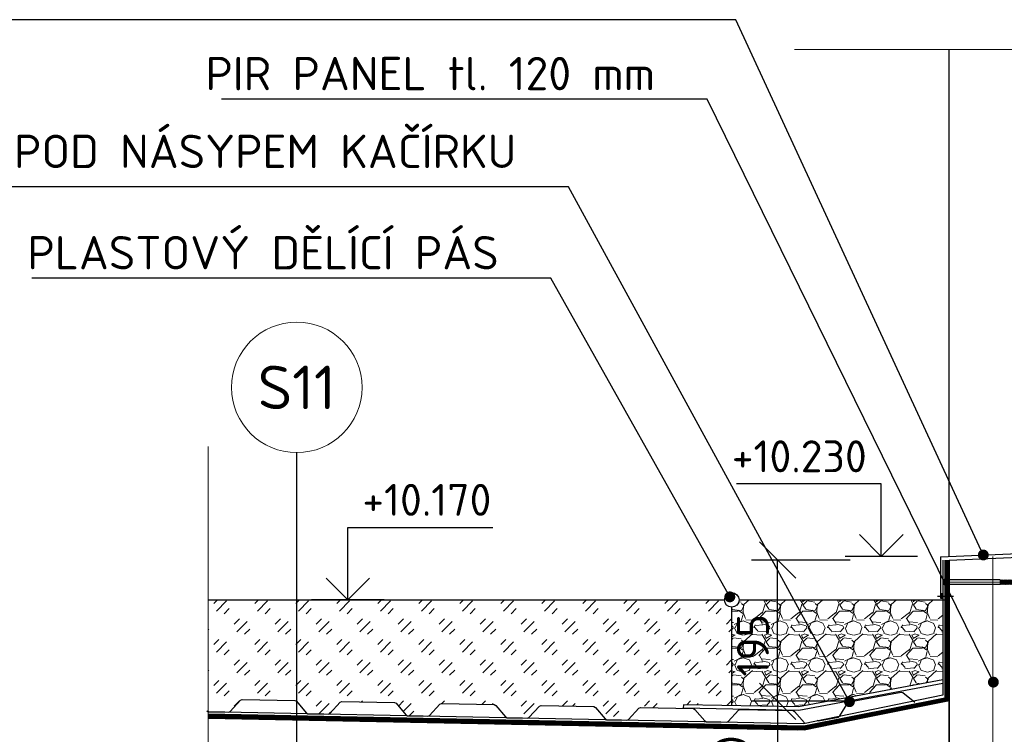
# Model space of a CAD drawing. Header units: millimetres. Extents: x -118752 to 407724, y -73278 to 155058.
# Tile 174 of 256: x 62096 to 63454, y 146767 to 147753. Entities that reach past the tile are written whole.
import ezdxf
from ezdxf.enums import TextEntityAlignment as Align

# ---------------------------------------------------------------- set-up
doc = ezdxf.new("R2010")
doc.units = ezdxf.units.MM
doc.header["$LTSCALE"] = 10
doc.linetypes.add('DASHDOT', pattern=[25.4, 12.7, -6.35, 0, -6.35])
doc.linetypes.add('IZOLACE_VODOTESNA_0.25', pattern=[15, 7.5, -7.5])
for name, color, linetype, lineweight in [('CAVNITRNI_POHLED', 7, 'Continuous', 25), ('CKBUBLINY', 1, 'Continuous', 18), ('CKBUBLINY_POPIS', 3, 'Continuous', 25), ('CKIZOLACE', 1, 'Continuous', 18), ('CKKOTY', 3, 'Continuous', 25), ('CKKOTY_VYS', 3, 'Continuous', 25), ('CKRASTR', 7, 'DASHDOT', 15), ('CKSTENY_PODROVINOU', 7, 'Continuous', 25), ('CKTEXTY_MALE', 3, 'Continuous', 18), ('KING_DET_axis', 4, 'DASHDOT', 13), ('KING_DET_fastening', 7, 'Continuous', 25), ('pohledy', 7, 'Continuous', 25), ('srafy', 7, 'Continuous', 18)]:
    doc.layers.add(name, color=color, linetype=linetype, lineweight=lineweight)
doc.styles.get("Standard").update_dxf_attribs({"font": 'isocpeur.ttf'})
doc.linetypes.add('IZOLACE_POLYSTYREN_EXPANDOVANY', pattern='A,1,[224,CADKON.SHX,S=0.01,R=0,X=-0.5,Y=-1.74],-2', length=3)
doc.linetypes.add('PRERUSENI', pattern='A,60,[100,CADKON.SHX,S=2.5,R=0,X=0,Y=0],-10', length=70)
doc.dimstyles.new('CADKON', dxfattribs={"dimscale": 50, "dimtxt": 2.2, "dimasz": 2.5, "dimexe": 1.8, "dimexo": 5, "dimgap": 0.6, "dimtad": 1, "dimrnd": 1, "dimtxsty": 'Standard', "dimblk1": 'OBLIQUE', "dimblk2": 'OBLIQUE', "dimsah": 1, "dimcen": 2.5, "dimadec": 1, "dimazin": 2, "dimtfac": 1, "dimtdec": 4, "dimtix": 1, "dimtmove": 2, "dimatfit": 3, "dimldrblk": 'OPEN30', "dimfxl": 5, "dimfxlon": 1, "dimtolj": 1, "dimarcsym": 0})
doc.dimstyles.new('CADKON$7', dxfattribs={"dimscale": 100, "dimtxt": 2.5, "dimasz": 2.5, "dimexe": 1.8, "dimexo": 5, "dimgap": 0.6, "dimtad": 1, "dimrnd": 1, "dimtxsty": 'Standard', "dimblk1": 'OBLIQUE', "dimblk2": 'OBLIQUE', "dimsah": 1, "dimcen": 2.5, "dimadec": 1, "dimazin": 2, "dimtfac": 1, "dimtdec": 4, "dimtix": 1, "dimtmove": 0, "dimatfit": 3, "dimldrblk": 'DOTSMALL', "dimfxl": 5, "dimfxlon": 1, "dimtfill": 1, "dimtolj": 1, "dimarcsym": 0})

# ---------------------------------------------------------------- blocks, each defined once
blk = doc.blocks.new('P02p_JZ-22-D100')
at = {"layer": 'KING_DET_fastening'}
blk.add_hatch(color=9, dxfattribs=at).paths.add_polyline_path([(10.49999999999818, 1), (-10.50000000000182, 1), (-10.50000000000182, 0), (10.49999999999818, 0)])
at = {"layer": 'KING_DET_axis', "linetype": 'DASHDOT'}
blk.add_line((5.456968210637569e-12, -125), (0, 0), dxfattribs=at)
at = {"layer": 'KING_DET_fastening'}
for p, q in [((-4.287481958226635, 2.361193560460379), (-11.00005788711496, 1.999994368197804)), ((-10.99999999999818, 0.999999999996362), (-11.00005788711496, 1.999994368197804)), ((-10.99999999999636, 1.000000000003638), (11, 1)), ((5.042475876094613, 2.861693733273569), (-4.957524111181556, 2.861194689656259)), ((-4.957499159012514, 2.361194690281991), (-4.957524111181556, 2.861194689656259)), ((5.042500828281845, 2.361693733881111), (-4.957499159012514, 2.361194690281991)), ((-4.287527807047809, 3.153228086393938), (-4.287664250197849, 5.510271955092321)), ((4.37248362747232, 2.361694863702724), (-4.287481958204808, 2.361193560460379)), ((3.584986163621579, 6.297997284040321), (-3.500440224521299, 6.29758712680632)), ((-3.150000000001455, -70.5161995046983), (-3.150000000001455, 0)), ((-1.925719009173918, 3.153336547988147), (-1.925855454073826, 5.510408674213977)), ((2.01062899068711, 3.153452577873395), (2.010492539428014, 5.51063653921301)), ((2.010624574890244, 3.229735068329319), (2.010492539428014, 5.51063653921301)), ((3.149999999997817, -70.74201325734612), (3.149999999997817, 0)), ((4.372437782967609, 3.153653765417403), (4.372301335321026, 5.510773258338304)), ((4.372483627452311, 2.361694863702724), (10.99994211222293, 2.000005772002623)), ((5.042500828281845, 2.361693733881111), (5.042475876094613, 2.861693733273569)), ((11, 0.999999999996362), (10.99994211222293, 2.000005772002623)), ((-3.150000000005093, -70.5161995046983), (-2.312032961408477, -71.00000000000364)), ((-3.150000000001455, -71.55542998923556), (-5.456968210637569e-12, -71.00000000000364)), ((-3.150000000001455, -71.5554299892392), (-2.249999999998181, -71.03581474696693)), ((-3.150000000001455, -71.55542998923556), (-2.249999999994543, -72.07504523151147)), ((-3.150000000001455, -73.38319789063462), (3.149999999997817, -72.2723379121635)), ((-3.150000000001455, -73.38319789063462), (-2.250000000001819, -72.86358264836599)), ((-3.150000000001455, -73.38319789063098), (-2.249999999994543, -73.90281313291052)), ((-3.150000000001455, -75.18319789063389), (3.149999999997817, -74.0723379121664)), ((-3.150000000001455, -75.18319789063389), (-2.250000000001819, -74.66358264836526)), ((-3.150000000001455, -75.18319789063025), (-2.249999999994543, -75.7028131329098)), ((-3.150000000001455, -76.98319789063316), (3.149999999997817, -75.87233791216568)), ((-3.150000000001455, -76.98319789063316), (-2.250000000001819, -76.46358264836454)), ((-3.150000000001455, -76.98319789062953), (-2.249999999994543, -77.50281313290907)), ((-3.150000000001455, -78.78319789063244), (3.149999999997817, -77.67233791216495)), ((-3.150000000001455, -78.78319789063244), (-2.250000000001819, -78.26358264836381)), ((-3.150000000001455, -78.78319789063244), (-2.249999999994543, -79.30281313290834)), ((-3.150000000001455, -80.58319789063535), (3.149999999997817, -79.47233791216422)), ((-3.150000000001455, -80.58319789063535), (-2.250000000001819, -80.06358264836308)), ((-3.150000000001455, -80.58319789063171), (-2.249999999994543, -81.10281313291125)), ((-3.150000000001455, -82.38319789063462), (3.149999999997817, -81.2723379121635)), ((-2.312032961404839, -71), (2.104917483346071, -71.00000000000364)), ((-2.250000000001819, -72.07504523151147), (3.149999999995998, -70.74201325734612)), ((-2.250000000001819, -71.0358147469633), (-2.250000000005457, -71.00000000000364)), ((-2.250000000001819, -72.86358264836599), (2.249999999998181, -71.75272266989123)), ((-2.250000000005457, -72.86358264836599), (-2.250000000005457, -72.07504523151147)), ((-2.250000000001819, -73.90281313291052), (2.249999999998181, -72.7919531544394)), ((-2.250000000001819, -74.66358264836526), (2.249999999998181, -73.5527226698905)), ((-2.250000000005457, -74.66358264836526), (-2.250000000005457, -73.87504523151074)), ((-2.250000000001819, -75.7028131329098), (2.249999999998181, -74.59195315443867)), ((-2.250000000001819, -76.46358264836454), (2.249999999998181, -75.35272266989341)), ((-2.250000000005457, -76.46358264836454), (-2.250000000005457, -75.67504523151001)), ((-2.250000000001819, -77.50281313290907), (2.249999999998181, -76.39195315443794)), ((-2.250000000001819, -78.26358264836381), (2.249999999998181, -77.15272266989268)), ((-2.250000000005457, -78.26358264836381), (-2.250000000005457, -77.47504523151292)), ((-2.250000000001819, -79.30281313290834), (2.249999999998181, -78.19195315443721)), ((-2.250000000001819, -80.06358264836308), (2.249999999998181, -78.95272266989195)), ((-2.250000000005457, -80.06358264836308), (-2.250000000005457, -79.2750452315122)), ((-2.250000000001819, -81.10281313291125), (2.249999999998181, -79.99195315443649)), ((-2.250000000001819, -81.86358264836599), (2.249999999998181, -80.75272266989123)), ((-2.250000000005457, -81.86358264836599), (-2.250000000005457, -81.07504523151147)), ((2.249999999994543, -71.75272266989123), (2.249999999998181, -70.9641852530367)), ((2.250000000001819, -71.75272266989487), (3.149999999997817, -72.2723379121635)), ((2.250000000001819, -72.79195315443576), (3.149999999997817, -72.2723379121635)), ((2.249999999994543, -73.5527226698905), (2.249999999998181, -72.79195315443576)), ((2.250000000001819, -73.55272266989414), (3.149999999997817, -74.0723379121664)), ((2.250000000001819, -74.59195315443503), (3.149999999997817, -74.0723379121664)), ((2.249999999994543, -75.35272266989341), (2.250000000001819, -74.59195315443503)), ((2.250000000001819, -75.35272266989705), (3.149999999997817, -75.87233791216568)), ((2.250000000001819, -76.3919531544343), (3.149999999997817, -75.87233791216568)), ((2.249999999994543, -77.15272266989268), (2.249999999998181, -76.3919531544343)), ((2.250000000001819, -77.15272266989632), (3.149999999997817, -77.67233791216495)), ((2.250000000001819, -78.19195315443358), (3.149999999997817, -77.67233791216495)), ((2.249999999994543, -78.95272266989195), (2.250000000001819, -78.19195315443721)), ((2.250000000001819, -78.95272266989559), (3.149999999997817, -79.47233791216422)), ((2.250000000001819, -79.99195315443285), (3.149999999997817, -79.47233791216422)), ((2.249999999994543, -80.75272266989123), (2.249999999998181, -79.9641852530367)), ((2.250000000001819, -80.75272266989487), (3.149999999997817, -81.2723379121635)), ((2.250000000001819, -81.79195315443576), (3.149999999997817, -81.2723379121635)), ((-3.150000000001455, -82.38319789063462), (-2.250000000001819, -81.86358264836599)), ((-3.150000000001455, -82.38319789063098), (-2.249999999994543, -82.90281313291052)), ((-3.150000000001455, -84.18319789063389), (3.149999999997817, -83.0723379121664)), ((-3.150000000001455, -84.18319789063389), (-2.250000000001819, -83.66358264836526)), ((-3.150000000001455, -84.18319789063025), (-2.249999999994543, -84.7028131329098)), ((-3.150000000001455, -85.98319789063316), (3.149999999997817, -84.87233791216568)), ((-3.150000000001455, -85.98319789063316), (-2.250000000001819, -85.46358264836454)), ((-3.150000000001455, -85.98319789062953), (-2.249999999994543, -86.50281313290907)), ((-3.150000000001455, -87.78319789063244), (3.149999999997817, -86.67233791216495)), ((-3.150000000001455, -87.78319789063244), (-2.250000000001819, -87.26358264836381)), ((-3.150000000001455, -87.78319789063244), (-2.249999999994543, -88.30281313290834)), ((-3.150000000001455, -89.58319789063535), (3.149999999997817, -88.47233791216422)), ((-3.150000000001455, -89.58319789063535), (-2.250000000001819, -89.06358264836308)), ((-3.150000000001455, -89.58319789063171), (-2.249999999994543, -90.10281313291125)), ((-3.150000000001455, -91.38319789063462), (3.149999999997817, -90.2723379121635)), ((-3.150000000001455, -91.38319789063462), (-2.250000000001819, -90.86358264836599)), ((-3.150000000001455, -91.38319789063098), (-2.249999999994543, -91.90281313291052)), ((-3.150000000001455, -93.18319789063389), (3.149999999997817, -92.0723379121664)), ((-3.150000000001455, -93.18319789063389), (-2.250000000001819, -92.66358264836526)), ((-3.150000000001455, -93.18319789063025), (-2.249999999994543, -93.7028131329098)), ((-3.150000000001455, -94.98319789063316), (3.149999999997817, -93.87233791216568)), ((-3.150000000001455, -94.98319789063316), (-2.250000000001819, -94.46358264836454)), ((-3.150000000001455, -94.98319789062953), (-2.249999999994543, -95.50281313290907)), ((-2.250000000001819, -82.90281313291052), (2.249999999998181, -81.7919531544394)), ((-2.250000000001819, -83.66358264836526), (2.249999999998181, -82.5527226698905)), ((-2.250000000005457, -83.66358264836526), (-2.250000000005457, -82.87504523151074)), ((-2.250000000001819, -84.7028131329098), (2.249999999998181, -83.59195315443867)), ((-2.250000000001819, -85.46358264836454), (2.249999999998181, -84.35272266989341)), ((-2.250000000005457, -85.46358264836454), (-2.250000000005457, -84.67504523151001)), ((-2.250000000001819, -86.50281313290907), (2.249999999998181, -85.39195315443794)), ((-2.250000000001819, -87.26358264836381), (2.249999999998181, -86.15272266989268)), ((-2.250000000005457, -87.26358264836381), (-2.250000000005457, -86.47504523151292)), ((-2.250000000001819, -88.30281313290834), (2.249999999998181, -87.19195315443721)), ((-2.250000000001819, -89.06358264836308), (2.249999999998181, -87.95272266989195)), ((-2.250000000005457, -89.06358264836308), (-2.250000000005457, -88.2750452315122)), ((-2.250000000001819, -90.10281313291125), (2.249999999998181, -88.99195315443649)), ((-2.250000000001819, -90.86358264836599), (2.249999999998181, -89.75272266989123)), ((-2.250000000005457, -90.86358264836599), (-2.250000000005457, -90.07504523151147)), ((-2.250000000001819, -91.90281313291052), (2.249999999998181, -90.7919531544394)), ((-2.250000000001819, -92.66358264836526), (2.249999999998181, -91.5527226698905)), ((-2.250000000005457, -92.66358264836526), (-2.250000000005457, -91.87504523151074)), ((-2.250000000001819, -93.7028131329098), (2.249999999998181, -92.59195315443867)), ((-2.250000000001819, -94.46358264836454), (2.249999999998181, -93.35272266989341)), ((-2.250000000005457, -94.46358264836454), (-2.250000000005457, -93.67504523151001)), ((-2.250000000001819, -95.50281313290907), (2.249999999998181, -94.39195315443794)), ((2.249999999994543, -82.5527226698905), (2.249999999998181, -81.76418525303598)), ((2.250000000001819, -82.55272266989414), (3.149999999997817, -83.0723379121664)), ((2.250000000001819, -83.59195315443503), (3.149999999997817, -83.0723379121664)), ((2.249999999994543, -84.35272266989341), (2.249999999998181, -83.59195315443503)), ((2.250000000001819, -84.35272266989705), (3.149999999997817, -84.87233791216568)), ((2.250000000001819, -85.3919531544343), (3.149999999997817, -84.87233791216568)), ((2.249999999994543, -86.15272266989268), (2.250000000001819, -85.3919531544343)), ((2.250000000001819, -86.15272266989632), (3.149999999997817, -86.67233791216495)), ((2.250000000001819, -87.19195315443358), (3.149999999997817, -86.67233791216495)), ((2.249999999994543, -87.95272266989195), (2.249999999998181, -87.19195315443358)), ((2.250000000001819, -87.95272266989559), (3.149999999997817, -88.47233791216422)), ((2.250000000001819, -88.99195315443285), (3.149999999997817, -88.47233791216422)), ((2.249999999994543, -89.75272266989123), (2.250000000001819, -88.99195315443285)), ((2.250000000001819, -89.75272266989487), (3.149999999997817, -90.2723379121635)), ((2.250000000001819, -90.79195315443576), (3.149999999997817, -90.2723379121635)), ((2.249999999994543, -91.5527226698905), (2.249999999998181, -90.79195315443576)), ((2.250000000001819, -91.55272266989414), (3.149999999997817, -92.0723379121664)), ((2.250000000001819, -92.59195315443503), (3.149999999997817, -92.0723379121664)), ((2.249999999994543, -93.35272266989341), (2.250000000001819, -92.59195315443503)), ((2.250000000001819, -93.35272266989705), (3.149999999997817, -93.87233791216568)), ((2.250000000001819, -94.3919531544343), (3.149999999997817, -93.87233791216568)), ((2.249999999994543, -95.15272266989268), (2.249999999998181, -94.3919531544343)), ((-3.150000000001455, -96.78319789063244), (3.149999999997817, -95.67233791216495)), ((-3.150000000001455, -96.78319789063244), (-2.250000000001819, -96.26358264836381)), ((-3.150000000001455, -96.78319789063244), (-2.249999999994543, -97.30281313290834)), ((-3.150000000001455, -98.58319789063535), (3.149999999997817, -97.47233791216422)), ((-3.150000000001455, -98.58319789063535), (-2.250000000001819, -98.06358264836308)), ((-3.150000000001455, -98.58319789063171), (-2.249999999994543, -99.10281313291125)), ((-3.150000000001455, -100.3831978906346), (3.149999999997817, -99.2723379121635)), ((-3.150000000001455, -100.3831978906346), (-2.250000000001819, -99.86358264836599)), ((-3.150000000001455, -100.383197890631), (-2.249999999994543, -100.9028131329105)), ((-3.150000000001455, -102.1831978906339), (3.149999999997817, -101.0723379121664)), ((-3.150000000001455, -102.1831978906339), (-2.250000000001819, -101.6635826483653)), ((-3.150000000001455, -102.1831978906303), (-2.249999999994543, -102.7028131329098)), ((-3.150000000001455, -103.9831978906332), (3.149999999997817, -102.8723379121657)), ((-3.150000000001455, -103.9831978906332), (-2.250000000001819, -103.4635826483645)), ((-3.150000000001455, -103.9831978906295), (-2.249999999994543, -104.5028131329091)), ((-3.150000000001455, -105.7831978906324), (3.149999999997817, -104.6723379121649)), ((-3.150000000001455, -105.7831978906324), (-2.250000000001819, -105.2635826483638)), ((-3.150000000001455, -105.7831978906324), (-2.249999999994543, -106.3028131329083)), ((-3.150000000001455, -107.5831978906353), (3.149999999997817, -106.4723379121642)), ((-3.150000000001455, -107.5831978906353), (-2.250000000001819, -107.0635826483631)), ((-3.150000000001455, -107.5831978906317), (-2.249999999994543, -108.1028131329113)), ((-3.150000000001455, -109.3831978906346), (3.149999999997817, -108.2723379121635)), ((-2.250000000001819, -96.26358264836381), (2.249999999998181, -95.15272266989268)), ((-2.250000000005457, -96.26358264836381), (-2.250000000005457, -95.47504523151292)), ((-2.250000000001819, -97.30281313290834), (2.249999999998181, -96.19195315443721)), ((-2.250000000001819, -98.06358264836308), (2.249999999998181, -96.95272266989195)), ((-2.250000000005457, -98.06358264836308), (-2.250000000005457, -97.2750452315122)), ((-2.250000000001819, -99.10281313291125), (2.249999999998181, -97.99195315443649)), ((-2.250000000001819, -99.86358264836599), (2.249999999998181, -98.75272266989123)), ((-2.250000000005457, -99.86358264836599), (-2.250000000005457, -99.07504523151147)), ((-2.250000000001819, -100.9028131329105), (2.249999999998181, -99.7919531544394)), ((-2.250000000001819, -101.6635826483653), (2.249999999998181, -100.5527226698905)), ((-2.250000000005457, -101.6635826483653), (-2.250000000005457, -100.8750452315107)), ((-2.250000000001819, -102.7028131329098), (2.249999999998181, -101.5919531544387)), ((-2.250000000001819, -103.4635826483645), (2.249999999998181, -102.3527226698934)), ((-2.250000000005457, -103.4635826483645), (-2.250000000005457, -102.67504523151)), ((-2.250000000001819, -104.5028131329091), (2.249999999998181, -103.3919531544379)), ((-2.250000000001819, -105.2635826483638), (2.249999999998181, -104.1527226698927)), ((-2.250000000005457, -105.2635826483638), (-2.250000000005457, -104.4750452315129)), ((-2.250000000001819, -106.3028131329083), (2.249999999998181, -105.1919531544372)), ((-2.250000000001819, -107.0635826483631), (2.249999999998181, -105.952722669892)), ((-2.250000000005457, -107.0635826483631), (-2.250000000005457, -106.2750452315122)), ((-2.250000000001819, -108.1028131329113), (2.249999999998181, -106.9919531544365)), ((-2.250000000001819, -108.863582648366), (2.249999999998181, -107.7527226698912)), ((-2.250000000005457, -108.863582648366), (-2.250000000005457, -108.0750452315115)), ((2.250000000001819, -95.15272266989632), (3.149999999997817, -95.67233791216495)), ((2.250000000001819, -96.19195315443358), (3.149999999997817, -95.67233791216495)), ((2.249999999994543, -96.95272266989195), (2.250000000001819, -96.19195315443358)), ((2.250000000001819, -96.95272266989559), (3.149999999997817, -97.47233791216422)), ((2.250000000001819, -97.99195315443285), (3.149999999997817, -97.47233791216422)), ((2.249999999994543, -98.75272266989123), (2.249999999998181, -97.99195315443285)), ((2.250000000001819, -98.75272266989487), (3.149999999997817, -99.2723379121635)), ((2.250000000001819, -99.79195315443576), (3.149999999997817, -99.2723379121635)), ((2.249999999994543, -100.5527226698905), (2.250000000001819, -99.79195315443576)), ((2.250000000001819, -100.5527226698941), (3.149999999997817, -101.0723379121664)), ((2.250000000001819, -101.591953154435), (3.149999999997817, -101.0723379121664)), ((2.249999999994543, -102.3527226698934), (2.249999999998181, -101.591953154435)), ((2.250000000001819, -102.352722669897), (3.149999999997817, -102.8723379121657)), ((2.250000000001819, -103.3919531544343), (3.149999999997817, -102.8723379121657)), ((2.249999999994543, -104.1527226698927), (2.250000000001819, -103.3919531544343)), ((2.250000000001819, -104.1527226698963), (3.149999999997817, -104.6723379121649)), ((2.250000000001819, -105.1919531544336), (3.149999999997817, -104.6723379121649)), ((2.249999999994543, -105.952722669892), (2.249999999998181, -105.1919531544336)), ((2.250000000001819, -105.9527226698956), (3.149999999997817, -106.4723379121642)), ((2.250000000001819, -106.9919531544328), (3.149999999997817, -106.4723379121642)), ((2.249999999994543, -107.7527226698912), (2.250000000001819, -106.9919531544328)), ((2.250000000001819, -107.7527226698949), (3.149999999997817, -108.2723379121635)), ((2.250000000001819, -108.7919531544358), (3.149999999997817, -108.2723379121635)), ((-3.150000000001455, -109.3831978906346), (-2.250000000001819, -108.863582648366)), ((-3.150000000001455, -109.383197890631), (-2.249999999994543, -109.9028131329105)), ((-3.150000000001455, -111.1831978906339), (3.149999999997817, -110.0723379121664)), ((-3.150000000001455, -111.1831978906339), (-2.250000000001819, -110.6635826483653)), ((-3.150000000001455, -111.1831978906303), (-2.249999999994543, -111.7028131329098)), ((-3.150000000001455, -112.9831978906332), (3.149999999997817, -111.8723379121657)), ((-3.150000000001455, -112.9831978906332), (-2.250000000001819, -112.4635826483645)), ((-3.150000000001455, -112.9831978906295), (-2.249999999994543, -113.5028131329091)), ((-3.150000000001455, -114.7831978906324), (3.149999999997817, -113.6723379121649)), ((-3.150000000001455, -114.7831978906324), (-2.250000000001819, -114.2635826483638)), ((-3.150000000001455, -114.7831978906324), (-2.249999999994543, -115.3028131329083)), ((-3.150000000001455, -116.5831978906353), (3.149999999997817, -115.4723379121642)), ((-3.150000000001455, -116.5831978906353), (-2.250000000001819, -116.0635826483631)), ((-3.150000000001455, -116.5831978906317), (-2.249999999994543, -117.1028131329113)), ((-3.150000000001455, -118.3831978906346), (3.149999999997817, -117.2723379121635)), ((-3.150000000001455, -118.3831978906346), (-2.250000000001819, -117.863582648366)), ((-3.150000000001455, -118.383197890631), (-2.249999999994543, -118.9028131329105)), ((-3.150000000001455, -120.1831978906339), (3.149999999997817, -119.0723379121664)), ((-3.150000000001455, -120.1831978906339), (-2.250000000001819, -119.6635826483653)), ((-3.150000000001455, -120.1831978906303), (-2.249999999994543, -120.7028131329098)), ((-3.150000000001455, -121.9831978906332), (3.149999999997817, -120.8723379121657)), ((-3.150000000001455, -121.9831978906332), (-2.250000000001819, -121.4635826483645)), ((-3.150000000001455, -121.9831978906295), (-2.249999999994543, -122.5028131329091)), ((-2.250000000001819, -109.9028131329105), (2.249999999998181, -108.7919531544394)), ((-2.250000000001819, -110.6635826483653), (2.249999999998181, -109.5527226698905)), ((-2.250000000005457, -110.6635826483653), (-2.250000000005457, -109.8750452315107)), ((-2.250000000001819, -111.7028131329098), (2.249999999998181, -110.5919531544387)), ((-2.250000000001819, -112.4635826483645), (2.249999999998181, -111.3527226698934)), ((-2.250000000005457, -112.4635826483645), (-2.250000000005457, -111.67504523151)), ((-2.250000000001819, -113.5028131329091), (2.249999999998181, -112.3919531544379)), ((-2.250000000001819, -114.2635826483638), (2.249999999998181, -113.1527226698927)), ((-2.250000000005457, -114.2635826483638), (-2.250000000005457, -113.4750452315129)), ((-2.250000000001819, -115.3028131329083), (2.249999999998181, -114.1919531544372)), ((-2.250000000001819, -116.0635826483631), (2.249999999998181, -114.952722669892)), ((-2.250000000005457, -116.0635826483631), (-2.250000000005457, -115.2750452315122)), ((-2.250000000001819, -117.1028131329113), (2.249999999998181, -115.9919531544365)), ((-2.250000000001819, -117.863582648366), (2.249999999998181, -116.7527226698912)), ((-2.250000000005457, -117.863582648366), (-2.250000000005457, -117.0750452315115)), ((-2.250000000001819, -118.9028131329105), (2.249999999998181, -117.7919531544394)), ((-2.250000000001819, -119.6635826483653), (2.249999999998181, -118.5527226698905)), ((-2.250000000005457, -119.6635826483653), (-2.250000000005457, -118.8750452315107)), ((-2.250000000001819, -120.7028131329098), (2.249999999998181, -119.5919531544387)), ((-2.250000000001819, -121.4635826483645), (2.249999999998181, -120.3527226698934)), ((-2.250000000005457, -121.4635826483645), (-2.250000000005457, -120.67504523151)), ((-2.250000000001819, -122.5028131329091), (2.249999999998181, -121.3919531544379)), ((-2.250000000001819, -123.2635826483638), (2.249999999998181, -122.1527226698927)), ((2.249999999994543, -109.5527226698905), (2.249999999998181, -108.7919531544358)), ((2.250000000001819, -109.5527226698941), (3.149999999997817, -110.0723379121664)), ((2.250000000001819, -110.591953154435), (3.149999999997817, -110.0723379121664)), ((2.249999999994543, -111.3527226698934), (2.250000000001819, -110.591953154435)), ((2.250000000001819, -111.352722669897), (3.149999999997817, -111.8723379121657)), ((2.250000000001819, -112.3919531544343), (3.149999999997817, -111.8723379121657)), ((2.249999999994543, -113.1527226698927), (2.249999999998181, -112.3919531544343)), ((2.250000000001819, -113.1527226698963), (3.149999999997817, -113.6723379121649)), ((2.250000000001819, -114.1919531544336), (3.149999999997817, -113.6723379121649)), ((2.249999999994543, -114.952722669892), (2.250000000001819, -114.1919531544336)), ((2.250000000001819, -114.9527226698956), (3.149999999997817, -115.4723379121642)), ((2.250000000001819, -115.9919531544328), (3.149999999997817, -115.4723379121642)), ((2.249999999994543, -116.7527226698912), (2.249999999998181, -115.9919531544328)), ((2.250000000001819, -116.7527226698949), (3.149999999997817, -117.2723379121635)), ((2.250000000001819, -117.7919531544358), (3.149999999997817, -117.2723379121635)), ((2.249999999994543, -118.5527226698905), (2.250000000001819, -117.7919531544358)), ((2.250000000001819, -118.5527226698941), (3.149999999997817, -119.0723379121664)), ((2.250000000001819, -119.591953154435), (3.149999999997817, -119.0723379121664)), ((2.249999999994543, -120.3527226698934), (2.249999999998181, -119.591953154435)), ((2.250000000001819, -120.352722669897), (3.149999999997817, -120.8723379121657)), ((2.250000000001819, -121.3919531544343), (3.149999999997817, -120.8723379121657)), ((2.249999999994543, -122.1527226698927), (2.250000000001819, -121.3919531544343)), ((2.250000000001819, -122.1527226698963), (3.149999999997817, -122.6723379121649)), ((-3.150000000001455, -123.7831978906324), (3.149999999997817, -122.6723379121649)), ((-3.150000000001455, -123.7831978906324), (-2.250000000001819, -123.2635826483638)), ((-3.150000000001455, -123.7831978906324), (-2.249999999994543, -124.3028131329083)), ((-2.250000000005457, -123.2635826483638), (-2.250000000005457, -122.4750452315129)), ((-2.250000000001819, -124.3028131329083), (2.249999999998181, -123.1919531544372)), ((-2.250000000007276, -124.3028131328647), (-2.063189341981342, -125.0000000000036)), ((-2.249999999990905, -124.3028131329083), (2.856374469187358, -124.3028131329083)), ((-2.063189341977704, -125.0000000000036), (2.063189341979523, -125)), ((0.831813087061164, -124.3028131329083), (2.249999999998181, -123.952722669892)), ((2.063189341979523, -124.9999999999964), (2.249999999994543, -124.3028131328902)), ((2.250000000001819, -123.1919531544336), (3.149999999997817, -122.6723379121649)), ((2.249999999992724, -123.9527226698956), (2.249999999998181, -123.1919531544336)), ((2.249999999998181, -123.952722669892), (2.856374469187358, -124.3028131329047))]:
    blk.add_line(p, q, dxfattribs=at)
blk.add_lwpolyline([(10.49999999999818, 1), (-10.50000000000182, 1), (-10.50000000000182, 0), (10.49999999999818, 0)], close=True, dxfattribs=at)
for centre, start, end in [((-3.500394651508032, 5.510317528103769), 90.00331670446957, 180.0033167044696), ((-2.713125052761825, 5.510363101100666), 0.003316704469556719, 90.00331670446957), ((-1.138585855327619, 5.510454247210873), 90.00331670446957, 180.0033167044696), ((1.223222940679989, 5.5105909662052), 0.003316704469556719, 90.00331670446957), ((2.797762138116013, 5.510682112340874), 90.00331670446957, 180.0033167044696), ((3.58503173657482, 5.51072768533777), 0.003316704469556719, 90.00331670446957)]:
    blk.add_arc(centre, 0.7872696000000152, start, end, dxfattribs=at)
at = {"layer": 'KING_DET_fastening', "extrusion": (0, 0, -1)}
for centre, major_axis, ratio, start_param, end_param in [((-5.079527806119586, 3.153188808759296), (0.469542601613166, 0.6378038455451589), 0.9999999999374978, 0.9361447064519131, 1.313740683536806), ((-2.717719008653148, 3.153306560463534), (0.4695426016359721, 0.6378038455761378), 0.9999999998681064, 0.9361447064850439, 1.31374068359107), ((-1.133719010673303, 3.15338560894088), (0.4695426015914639, 0.63780384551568), 0.9999999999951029, 3.700141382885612, 4.077737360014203), ((1.218628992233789, 3.153502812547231), (0.4695426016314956, 0.637803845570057), 0.9999999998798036, 0.9361447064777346, 1.313740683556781), ((2.802628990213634, 3.153581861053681), (0.469542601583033, 0.6378038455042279), 0.9999999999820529, 3.700141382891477, 4.077737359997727), ((5.164437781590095, 3.153699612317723), (0.4695426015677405, 0.6378038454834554), 0.9999999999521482, 3.7001413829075, 4.077737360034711)]:
    blk.add_ellipse(centre, major_axis=major_axis, ratio=ratio, start_param=start_param, end_param=end_param, dxfattribs=at)
blk = doc.blocks.new('*U10245')
at = {"color": 0, "linetype": 'ByBlock', "lineweight": -2}
for points in [[(-2.266604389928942, 1.134685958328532), (0, 0), (27.73339561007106, -1.13686837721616e-13), (29.9999999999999, 1.134685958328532), (43.98339561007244, 16.86531404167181), (46.25000000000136, 18.00000000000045), (118.9833956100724, 18.00000000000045), (121.2500000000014, 16.86531404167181), (135.2333956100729, 1.134685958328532)], [(135.2333956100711, 1.134685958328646), (137.5, 1.13686837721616e-13), (165.2333956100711, 1.13686837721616e-13), (167.4999999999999, 1.13468595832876), (181.4833956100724, 16.86531404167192), (183.7500000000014, 18.00000000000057), (256.4833956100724, 18.00000000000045), (258.7500000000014, 16.86531404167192), (272.7333956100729, 1.134685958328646)], [(272.7333956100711, 1.13468595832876), (275.0000000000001, 1.13686837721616e-13), (302.733395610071, 2.273736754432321e-13), (304.9999999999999, 1.13468595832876), (318.9833956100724, 16.86531404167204), (321.2500000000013, 18.00000000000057), (393.9833956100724, 18.00000000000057), (396.2500000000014, 16.86531404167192), (410.2333956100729, 1.13468595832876)], [(410.2333956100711, 1.134685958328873), (412.5, 3.410605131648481e-13), (440.2333956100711, 2.273736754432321e-13), (442.4999999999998, 1.134685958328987), (456.4833956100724, 16.86531404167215), (458.7500000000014, 18.0000000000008), (531.4833956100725, 18.0000000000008), (533.7500000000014, 16.86531404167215), (547.7333956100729, 1.134685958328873)], [(547.733395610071, 1.134685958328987), (550.0000000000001, 4.547473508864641e-13), (577.733395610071, 4.547473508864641e-13), (579.9999999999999, 1.134685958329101), (593.9833956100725, 16.86531404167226), (596.2500000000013, 18.00000000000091), (668.9833956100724, 18.0000000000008), (671.2500000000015, 16.86531404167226), (685.2333956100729, 1.134685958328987)], [(685.233395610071, 1.134685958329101), (687.5000000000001, 4.547473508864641e-13), (715.233395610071, 5.684341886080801e-13), (717.4999999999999, 1.134685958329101), (731.4833956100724, 16.86531404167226), (733.7500000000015, 18.00000000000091), (806.4833956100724, 18.00000000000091), (808.7500000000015, 16.86531404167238), (822.7333956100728, 1.134685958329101)]]:
    blk.add_lwpolyline(points, dxfattribs=at)
blk = doc.blocks.new('*U10246')
at = {"color": 0, "linetype": 'ByBlock', "lineweight": -2}
blk.add_lwpolyline([(-2.266604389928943, 1.134685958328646), (0, 0), (27.73339561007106, 0), (29.99999999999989, 1.13468595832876), (43.98339561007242, 16.86531404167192), (46.25000000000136, 18.00000000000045), (118.9833956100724, 18.00000000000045), (121.2500000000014, 16.86531404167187), (135.2333956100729, 1.134685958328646)], dxfattribs=at)
blk = doc.blocks.new('_OBLIQUE')
at = {"color": 0, "linetype": 'ByBlock'}
blk.add_line((-0.5, -0.5), (0.5, 0.5), dxfattribs=at)
blk = doc.blocks.new('*D10267')
at = {"layer": 'CKKOTY', "color": 0, "lineweight": -2}
for p, q in [((63241.10367039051, 146812.6384900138), (63105.10367039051, 146812.6384900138)), ((63141.10367039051, 146812.6384900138), (63141.10367039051, 146712.5437615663)), ((63241.10367039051, 146712.5437615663), (63105.10367039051, 146712.5437615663))]:
    blk.add_line(p, q, dxfattribs=at)
at = {"layer": 'Defpoints', "color": 0}
for p in [(63377.92115046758, 146812.6384900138), (63141.10367039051, 146712.5437615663), (63377.92115046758, 146712.5437615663)]:
    blk.add_point(p, dxfattribs=at)
at = {"layer": 'CKKOTY', "color": 0, "lineweight": -2, "xscale": 50, "yscale": 50, "zscale": 50}
for p, rotation in [((63141.10367039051, 146812.6384900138), 90), ((63141.10367039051, 146712.5437615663), 270)]:
    blk.add_blockref('_OBLIQUE', p, dxfattribs=dict(at, rotation=rotation))
at = {"layer": 'CKKOTY', "color": 0, "insert": (63077.14287297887, 146724.4743120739), "char_height": 44, "attachment_point": 5, "rotation": 90, "bg_fill": 3, "box_fill_scale": 1.1, "bg_fill_color": 256, "bg_fill_true_color": 13158600, "bg_fill_transparency": 0}
blk.add_mtext('\\A1;100', dxfattribs=at)
blk = doc.blocks.new('_Open30')
at = {"color": 0, "lineweight": -2}
for p, q in [((-1, 0.26794919), (0, 0)), ((0, 0), (-1, -0.26794919)), ((0, 0), (-1, 0))]:
    blk.add_line(p, q, dxfattribs=at)
blk = doc.blocks.new('*D10273')
at = {"layer": 'CKKOTY', "color": 0, "lineweight": -2}
for p, q in [((63241.10367039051, 147007.4446103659), (63105.10367039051, 147007.4446103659)), ((63141.10367039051, 146812.6384900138), (63141.10367039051, 147007.4446103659)), ((63241.10367039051, 146812.6384900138), (63105.10367039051, 146812.6384900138))]:
    blk.add_line(p, q, dxfattribs=at)
at = {"layer": 'Defpoints', "color": 0}
for p in [(63141.10367039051, 147007.4446103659), (63377.92115046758, 147007.4446103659), (63377.92115046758, 146812.6384900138)]:
    blk.add_point(p, dxfattribs=at)
at = {"layer": 'CKKOTY', "color": 0, "lineweight": -2, "xscale": 50, "yscale": 50, "zscale": 50}
for p, rotation in [((63141.10367039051, 147007.4446103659), 90), ((63141.10367039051, 146812.6384900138), 270)]:
    blk.add_blockref('_OBLIQUE', p, dxfattribs=dict(at, rotation=rotation))
at = {"layer": 'CKKOTY', "color": 0, "insert": (63107.10367039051, 146889.8040624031), "char_height": 44, "attachment_point": 5, "rotation": 90}
blk.add_mtext('\\A1;195', dxfattribs=at)
blk = doc.blocks.new('CK_BUBBLE_1_0_0')
at = {"color": 0, "linetype": 'ByBlock', "lineweight": -2}
blk.add_circle((-1.043609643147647e-14, -5.329070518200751e-15), 1, dxfattribs=at)
blk = doc.blocks.new('*U10283')
at = {"color": 0, "linetype": 'ByBlock', "lineweight": -2}
blk.add_lwpolyline([(-1.5, 1.5), (0, 0), (1.5, 1.5), (0, 0), (0, 5), (10, 5)], dxfattribs=at)
blk = doc.blocks.new('*U10290')
at = {"color": 0, "linetype": 'ByBlock', "lineweight": -2}
blk.add_lwpolyline([(-1.5, 1.5), (0, 0), (1.5, 1.5), (0, 0), (0, 5), (10, 5)], dxfattribs=at)

msp = doc.modelspace()

# ---------------------------------------------------------------- linework, layer by layer
at = {"layer": 'CKIZOLACE'}
for p, q in [((63358.25871650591, 146810.5916513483), (63168.99029546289, 146772.6359356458)), ((63168.99029546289, 146772.6359356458), (62355.54063699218, 146789.007249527))]:
    msp.add_line(p, q, dxfattribs=at)
at = {"layer": 'CKIZOLACE', "linetype": 'IZOLACE_POLYSTYREN_EXPANDOVANY', "ltscale": 3}
msp.add_lwpolyline([(63437.92115046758, 146592.4359448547), (63437.92115046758, 147012.4359448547)], dxfattribs=at)
at = {"layer": 'CKKOTY_VYS'}
for p, q in [((63334.21991438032, 147012.4359448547), (63234.21991438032, 147012.4359448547)), ((62598.21739641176, 146952.4359448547), (62498.21739641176, 146952.4359448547))]:
    msp.add_line(p, q, dxfattribs=at)
at = {"layer": 'CKRASTR', "linetype": 'PRERUSENI', "ltscale": 0.4}
for p, q in [((63164.27851063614, 147711.258242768), (63912.81095691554, 147711.258242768)), ((62355.54063699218, 146092.2154840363), (62355.54063699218, 147163.9742208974))]:
    msp.add_line(p, q, dxfattribs=at)
at = {"layer": 'CKSTENY_PODROVINOU'}
for points in [[(63377.92115046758, 147007.4446103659), (63377.92115046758, 146813.6384900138), (63177.92115046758, 146772.6359356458), (62355.54063699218, 146789.151669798)], [(63368.92115046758, 147007.4446103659), (63368.92115046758, 146820.9805644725), (63177.09761309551, 146781.6542893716), (62355.72134609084, 146798.1498554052)]]:
    msp.add_lwpolyline(points, dxfattribs=at)
at = {"layer": 'KING_DET_fastening'}
msp.add_line((63361.65522228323, 146957.7392440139), (63383.96526788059, 146957.7392440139), dxfattribs=at)
at = {"layer": 'pohledy'}
for p, q in [((63377.92115046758, 147012.4359448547), (63377.92115046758, 147711.258242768)), ((63365.85589046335, 147011.9568056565), (63365.85589046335, 146965.6682355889)), ((63377.92115046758, 147007.4359448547), (63497.92115046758, 147012.4359448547)), ((63377.92115046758, 146592.4359448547), (63377.92115046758, 147007.4446103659)), ((63377.92115046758, 146952.4359448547), (63377.92115046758, 147007.4359448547)), ((63365.85589046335, 146965.6682355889), (63366.02695584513, 146961.7658630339)), ((62355.54063699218, 146952.4359448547), (63067.92115046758, 146952.4359448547)), ((63087.92115046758, 146952.4359448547), (63377.92115046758, 146952.4359448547)), ((63366.02695584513, 146961.7658630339), (63366.02695584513, 146954.6529447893)), ((63366.02695584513, 146954.6529447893), (63368.20621047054, 146954.6529447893)), ((63368.20621047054, 146954.6529447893), (63368.20621047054, 146961.6884722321)), ((63377.92115046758, 146952.4359448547), (63377.92115046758, 146592.4359448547)), ((63011.11138408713, 146807.9642690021), (63011.01726734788, 146802.9651548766))]:
    msp.add_line(p, q, dxfattribs=at)
for points in [[(63365.85589046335, 147011.9568056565), (63483.99635906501, 147016.8557452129)], [(63368.92115046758, 146842.1851821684), (63169.85335824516, 146804.975683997), (63011.11138408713, 146807.9642690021)], [(63368.92115046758, 146837.271078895), (63170.27206813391, 146799.9669150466), (63011.01726734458, 146802.9651548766)]]:
    msp.add_lwpolyline(points, dxfattribs=at)
msp.add_circle((63077.92115046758, 146952.4359448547), 10, dxfattribs=at)

# ---------------------------------------------------------------- block references
at = {"layer": 'CAVNITRNI_POHLED'}
for name, p, rotation in [('*U10246', (63197.78511024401, 146785.8954905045), 10.48622684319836), ('*U10245', (62355.72134609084, 146798.1498554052), 358.8470330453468)]:
    msp.add_blockref(name, p, dxfattribs=dict(at, rotation=rotation))
at = {"layer": 'CKBUBLINY'}
ref = msp.add_blockref('CK_BUBBLE_1_0_0', (62477.7815020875, 147245.4988199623), dxfattribs=dict(at, xscale=90.00000000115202, yscale=90.00000000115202, zscale=90.00000000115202))
ref.add_attrib('NUM1', 'S11', dxfattribs={"layer": 'CKBUBLINY_POPIS', "height": 60.00000000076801}).set_placement((62477.7815020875, 147245.4988199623), align=Align.MIDDLE_CENTER)
at = {"layer": 'CKKOTY_VYS'}
ref = msp.add_blockref('*U10290', (63284.21991438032, 147012.4359448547), dxfattribs=dict(at, xscale=-20, yscale=20, zscale=20))
ref.add_attrib('Výška', '+10.230', dxfattribs={"layer": '0', "color": 0, "linetype": 'ByBlock', "lineweight": -2, "height": 44}).set_placement((63264.21991438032, 147128.4359448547), align=Align.RIGHT)
ref = msp.add_blockref('*U10283', (62548.21739641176, 146952.4359448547), dxfattribs=dict(at, xscale=20, yscale=20, zscale=20))
ref.add_attrib('Výška', '+10.170', (62568.21739641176, 147068.4359448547), dxfattribs={"layer": '0', "color": 0, "linetype": 'ByBlock', "lineweight": -2, "height": 44})
at = {"layer": 'KING_DET_fastening', "rotation": 90}
msp.add_blockref('P02p_JZ-22-D100', (63377.46261999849, 146976.9538374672), dxfattribs=at)

# ---------------------------------------------------------------- texts
at = {"layer": 'CKTEXTY_MALE', "char_height": 46, "attachment_point": 9}
for s, insert in [('PIR PANEL tl. 120 mm', (62972.08710837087, 147655.1348692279)), ('GEOTEXTILIE 300g/m2 POD NÁSYPEM KAČÍRKU', (62780.72633976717, 147534.0698931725)), ('PLASTOVÝ DĚLÍCÍ PÁS', (62756.28533476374, 147408.1498307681))]:
    msp.add_mtext(s, dxfattribs=dict(at, insert=insert))

# ---------------------------------------------------------------- leaders
at = {"layer": 'CKBUBLINY'}
msp.add_leader([(62477.7815020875, 146554.9126813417), (62477.7815020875, 147155.4988199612)], dimstyle='CADKON', override={"dimasz": 1.5, "dimldrblk": 'DotSmall'}, dxfattribs=at)
at = {"layer": 'CKTEXTY_MALE', "annotation_type": 0, "has_hookline": 1, "hookline_direction": 1}
for points, text_width in [([(63424.92612476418, 147014.4062754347), (63083.58260892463, 147752.5300612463), (63023.58260892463, 147752.5300612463)], 1150), ([(63075.23096761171, 146956.6207109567), (62828.28533476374, 147396.1498307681), (62768.28533476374, 147396.1498307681)], 644)]:
    msp.add_leader(points, dimstyle='CADKON$7', override={"dimscale": 20, "dimtxt": 2.3, "dimasz": 3}, dxfattribs=dict(at, text_width=text_width))

# ---------------------------------------------------------------- next in the draw order: dimensions: what is measured, and where the dimension line sits
at = {"layer": 'CKKOTY'}
dim = msp.add_linear_dim(base=(63141.10367039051, 146712.5437615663), p1=(63377.92115046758, 146812.6384900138), p2=(63377.92115046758, 146712.5437615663), angle=90, dimstyle='CADKON', override={"dimscale": 20, "dimtfill": 1, "dimtfillclr": 7}, dxfattribs=at)
dim.commit()
dim.dimension.update_dxf_attribs({"geometry": '*D10267', "text_midpoint": (63077.14287297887, 146724.4743120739), "dimtype": 160})

# ---------------------------------------------------------------- next in the draw order: hatches: boundary and pattern name
at = {"layer": 'srafy', "transparency": 33554661}
h = msp.add_hatch(dxfattribs=at)
h.set_pattern_fill('SKLO', color=256, scale=10)
h.set_pattern_definition([(45, (0, 0), (4.440892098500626e-15, 56.5685424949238), [20, -20]), (45, (38.890873, 24.7483773), (4.440892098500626e-15, 56.5685424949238), [10, -30]), (45, (24.7483773, 38.890873), (4.440892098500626e-15, 56.5685424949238), [10, -30])])
edge = h.paths.add_edge_path()
edge.add_line((62677.26849593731, 146809.6821112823), (62749.98716578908, 146808.2185908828))
edge.add_line((62749.98716578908, 146808.2185908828), (62752.23047945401, 146807.0385266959))
edge.add_line((62752.23047945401, 146807.0385266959), (62765.89451679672, 146791.0297136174))
edge.add_line((62765.89451679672, 146791.0297136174), (62768.10282176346, 146789.8680652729))
edge.add_line((62768.10282176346, 146789.8680652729), (62795.90374059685, 146789.3097439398))
edge.add_line((62795.90374059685, 146789.3097439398), (62798.15458842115, 146790.3804543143))
edge.add_line((62798.15458842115, 146790.3804543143), (62812.45168008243, 146805.8265276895))
edge.add_line((62812.45168008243, 146805.8265276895), (62814.74065739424, 146806.9153759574))
edge.add_line((62814.74065739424, 146806.9153759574), (62887.45932724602, 146805.4518555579))
edge.add_line((62887.45932724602, 146805.4518555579), (62889.70264091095, 146804.2717913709))
edge.add_line((62889.70264091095, 146804.2717913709), (62903.36667825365, 146788.2629782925))
edge.add_line((62903.36667825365, 146788.2629782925), (62905.56331365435, 146787.1074685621))
edge.add_line((62905.56331365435, 146787.1074685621), (62933.38781120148, 146786.5486737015))
edge.add_line((62933.38781120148, 146786.5486737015), (62935.62674987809, 146787.6137189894))
edge.add_line((62935.62674987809, 146787.6137189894), (62949.92384153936, 146803.0597923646))
edge.add_line((62949.92384153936, 146803.0597923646), (62952.21281885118, 146804.1486406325))
edge.add_line((62952.21281885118, 146804.1486406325), (63011.01726734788, 146802.9651548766))
edge.add_line((63011.01726734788, 146802.9651548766), (63011.11138408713, 146807.9642690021))
edge.add_line((63011.11138408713, 146807.9642690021), (63077.92115046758, 146806.7064626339))
edge.add_line((63077.92115046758, 146806.7064626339), (63077.92115046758, 146942.4359448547))
edge.add_arc((63077.92115046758, 146952.4359448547), 10, 180, 270, ccw=False)
edge.add_line((63067.92115046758, 146952.4359448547), (62548.21739641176, 146952.4359448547))
edge.add_line((62548.21739641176, 146952.4359448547), (62477.7815020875, 146952.4359448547))
edge.add_line((62477.7815020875, 146952.4359448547), (62477.7815020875, 146811.9916495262))
edge.add_line((62477.7815020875, 146811.9916495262), (62490.95019388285, 146796.5631842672))
edge.add_line((62490.95019388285, 146796.5631842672), (62493.18183798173, 146795.3892586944))
edge.add_line((62493.18183798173, 146795.3892586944), (62520.93559938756, 146794.8318844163))
edge.add_line((62520.93559938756, 146794.8318844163), (62523.21026550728, 146795.9139249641))
edge.add_line((62523.21026550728, 146795.9139249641), (62537.50735716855, 146811.3599983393))
edge.add_line((62537.50735716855, 146811.3599983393), (62539.79633448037, 146812.4488466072))
edge.add_line((62539.79633448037, 146812.4488466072), (62612.51500433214, 146810.9853262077))
edge.add_line((62612.51500433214, 146810.9853262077), (62614.75831799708, 146809.8052620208))
edge.add_line((62614.75831799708, 146809.8052620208), (62628.42235533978, 146793.7964489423))
edge.add_line((62628.42235533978, 146793.7964489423), (62630.64232987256, 146792.6286619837))
edge.add_line((62630.64232987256, 146792.6286619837), (62658.41966999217, 146792.070814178))
edge.add_line((62658.41966999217, 146792.070814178), (62660.68242696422, 146793.1471896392))
edge.add_line((62660.68242696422, 146793.1471896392), (62674.97951862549, 146808.5932630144))
edge.add_line((62674.97951862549, 146808.5932630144), (62677.26849593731, 146809.6821112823))
h.paths.add_polyline_path([(62402.32417302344, 146815.2155819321), (62475.04284287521, 146813.7520615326), (62477.28615654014, 146812.5719973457), (62477.7815020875, 146811.9916495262), (62477.7815020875, 146952.4359448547), (62355.54063699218, 146952.4359448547), (62355.54063699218, 146798.2449149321), (62355.72134609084, 146798.1498554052), (62383.45152878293, 146797.5929546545), (62385.73810405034, 146798.680660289), (62400.03519571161, 146814.1267336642)])
h = msp.add_hatch(dxfattribs=at)
h.set_pattern_fill('GRAVL1', color=256, scale=2, style=0)
h.set_pattern_definition([(228.0128, (36.576, 50.8), (-406.3999101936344, -457.2000681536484), [6.8344288, -676.6096704]), (184.9697, (32.004, 45.72), (609.6000534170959, 50.7995583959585), [11.7280944, -1161.08099]), (132.5104, (20.32, 44.704), (507.9995284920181, -558.8004406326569), [8.2696304, -818.6944256]), (267.2737, (0.508, 32.004), (50.79979770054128, 1016.000014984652), [10.6800904, -1057.3287464]), (292.8337, (0, 21.336), (-254.0005031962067, 609.5998177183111), [10.472674, -1036.7961484]), (357.2737, (4.064, 11.684), (-1016.000014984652, 50.79979770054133), [10.6800904, -1057.3287464]), (37.6942, (14.732, 11.176), (-660.4003731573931, -507.9995125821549), [14.1238732, -1398.2623292]), (72.2553, (25.908, 19.812), (355.6005467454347, 1117.599808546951), [13.3343904, -1320.1051068]), (121.4296, (29.972, 32.512), (-406.4004182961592, 660.3997478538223), [10.71626, -1060.9109084]), (175.2364, (24.384, 41.656), (558.800048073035, -50.79956985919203), [12.2342656, -599.4787604]), (222.3974, (12.192, 42.672), (-609.6003734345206, -558.799597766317), [15.8215584, -1566.33545]), (138.8141, (50.8, 31.496), (-355.6001496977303, 304.7998635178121), [5.4000908, -534.6112752]), (171.4692, (46.736, 35.052), (660.3999128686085, -101.6004018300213), [10.2736396, -1017.0927588]), (225, (36.576, 36.576), (-7.105427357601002e-15, -50.80001572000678), [7.1841868, -64.6578336]), (203.1986, (33.02, 42.672), (253.9999863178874, 101.6000673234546), [3.8688264, -383.012442]), (291.8014, (29.464, 41.148), (-50.79999545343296, 152.4000138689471), [5.4713124, -268.0950696]), (30.9638, (31.496, 36.068), (152.3998995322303, 101.6001261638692), [8.8863932, -287.3259684]), (161.5651, (39.116, 40.64), (101.6000220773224, -50.79991888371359), [6.4257428, -154.2179796]), (16.38950000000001, (0, 41.148), (508.0001116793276, 152.3996296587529), [9.00176, -891.176526]), (70.3462, (8.636, 43.688), (-203.1997585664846, -558.8001084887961), [7.5519788, -747.6443264]), (293.1986, (39.116, 50.8), (-101.6000673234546, 253.9999863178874), [7.737602, -379.1436664]), (343.6105, (42.164, 43.688), (-508.0001116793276, 152.399629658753), [9.00176, -891.176526]), (339.444, (0, 9.652), (-254.0000937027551, 101.5997966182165), [8.680704, -425.3546992]), (294.7751, (8.128, 6.604), (-253.9996032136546, 558.8001738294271), [7.2734424, -720.0718644]), (66.80140000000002, (39.624, 0), (101.6000673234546, 253.9999863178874), [7.737602, -379.1436664]), (17.354, (42.672, 7.112), (-660.4001025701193, -203.1997207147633), [8.5156548, -843.0475392]), (69.444, (14.732, 0), (-101.5997966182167, -254.0000937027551), [4.340352, -429.6950512]), (101.3099, (36.576, 0), (-50.79987971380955, 203.2000382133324), [2.590292, -256.4398732]), (165.9638, (36.068, 2.54), (152.4000277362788, -50.79990131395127), [10.472674, -198.98106]), (186.009, (25.908, 5.08), (507.9999873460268, 50.79996532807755), [9.70534, -960.8272884]), (303.6901, (31.496, 31.496), (-50.80006779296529, 101.599977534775), [7.3264776, -175.8355132]), (353.1572, (35.56, 25.4), (863.59996776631, -101.6004062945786), [12.7911352, -1266.3202004]), (60.94540000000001, (48.26, 23.876), (-203.2000013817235, -355.6000195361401), [5.2301648, -517.7878392]), (90, (50.8, 28.448), (-50.8, 50.8), [3.048, -47.752]), (120.2564, (24.892, 6.604), (203.1997402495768, -355.6001247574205), [7.0573392, -698.678816]), (48.01280000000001, (21.336, 12.7), (406.3999101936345, 457.2000681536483), [13.6688576, -669.7752416]), (0, (30.48, 22.86), (50.8, 50.8), [13.208, -37.592]), (325.3047999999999, (43.688, 22.86), (-507.999708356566, 355.6004373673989), [8.0321912, -795.1863192]), (254.0546, (50.292, 18.288), (-50.79999437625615, -203.2000064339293), [7.3965816, -362.4330064]), (207.646, (48.26, 11.176), (-965.1997870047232, -508.0003918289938), [12.042902, -1192.2492792]), (175.4261, (37.592, 5.588), (-660.4000283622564, 50.79973589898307), [12.7405892, -1261.3169592])])
edge = h.paths.add_edge_path()
edge.add_line((63368.92115046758, 146842.1851821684), (63368.92115046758, 146952.4359448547))
edge.add_line((63368.92115046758, 146952.4359448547), (63163.63050032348, 146952.4359448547))
edge.add_line((63163.63050032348, 146952.4359448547), (63087.92115046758, 146952.4359448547))
edge.add_arc((63077.92115046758, 146952.4359448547), 10, 270, 360, ccw=False)
edge.add_line((63077.92115046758, 146942.4359448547), (63077.92115046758, 146806.7064626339))
edge.add_line((63077.92115046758, 146806.7064626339), (63169.85335824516, 146804.975683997))
edge.add_line((63169.85335824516, 146804.975683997), (63368.92115046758, 146842.1851821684))
h.paths.add_polyline_path([(63074.10367039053, 146841.4040624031), (63074.10367039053, 146938.2040624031), (63140.10367039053, 146938.2040624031), (63140.10367039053, 146841.4040624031)], flags=24)

# ---------------------------------------------------------------- next in the draw order: linework, layer by layer
at = {"layer": 'CKIZOLACE'}
for p, q in [((63371.92115046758, 146817.5572518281), (63371.92115046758, 147007.4446103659)), ((63177.38670724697, 146778.6478786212), (63371.92115046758, 146817.5572518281)), ((62355.66110972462, 146795.1504602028), (63177.38670724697, 146778.6478786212))]:
    msp.add_line(p, q, dxfattribs=at)
at = {"layer": 'CKIZOLACE', "linetype": 'IZOLACE_VODOTESNA_0.25'}
msp.add_lwpolyline([(62355.6008733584, 146792.1510650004, 6, 6, 0), (63177.65392885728, 146775.6419071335, 6, 6, 0), (63374.92115046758, 146815.0978709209, 6, 6, 0), (63374.92115046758, 147007.4446103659, 0, 0, 0)], format="xyseb", dxfattribs=at)
at = {"layer": 'pohledy'}
msp.add_line((63077.92115046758, 146806.7064626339), (63077.92115046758, 146942.4359448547), dxfattribs=at)

# ---------------------------------------------------------------- next in the draw order: dimensions: what is measured, and where the dimension line sits
at = {"layer": 'CKKOTY'}
dim = msp.add_linear_dim(base=(63141.10367039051, 147007.4446103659), p1=(63377.92115046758, 146812.6384900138), p2=(63377.92115046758, 147007.4446103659), angle=90, dimstyle='CADKON', override={"dimscale": 20, "dimtmove": 2}, dxfattribs=at)
dim.commit()
dim.dimension.update_dxf_attribs({"geometry": '*D10273', "text_midpoint": (63107.10367039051, 146889.8040624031), "dimtype": 160})

# ---------------------------------------------------------------- next in the draw order: leaders
at = {"layer": 'CKTEXTY_MALE', "annotation_type": 0, "has_hookline": 1, "hookline_direction": 1}
for points, text_width in [([(63438.84393039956, 146838.9988582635), (63044.08710837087, 147643.1348692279), (62984.08710837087, 147643.1348692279)], 597.9999999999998), ([(63240.24691687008, 146812.0604935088), (62852.72633976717, 147522.0698931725), (62792.72633976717, 147522.0698931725)], 1301.8)]:
    msp.add_leader(points, dimstyle='CADKON$7', override={"dimscale": 20, "dimtxt": 2.3, "dimasz": 3}, dxfattribs=dict(at, text_width=text_width))

doc.saveas('drawing.dxf')
